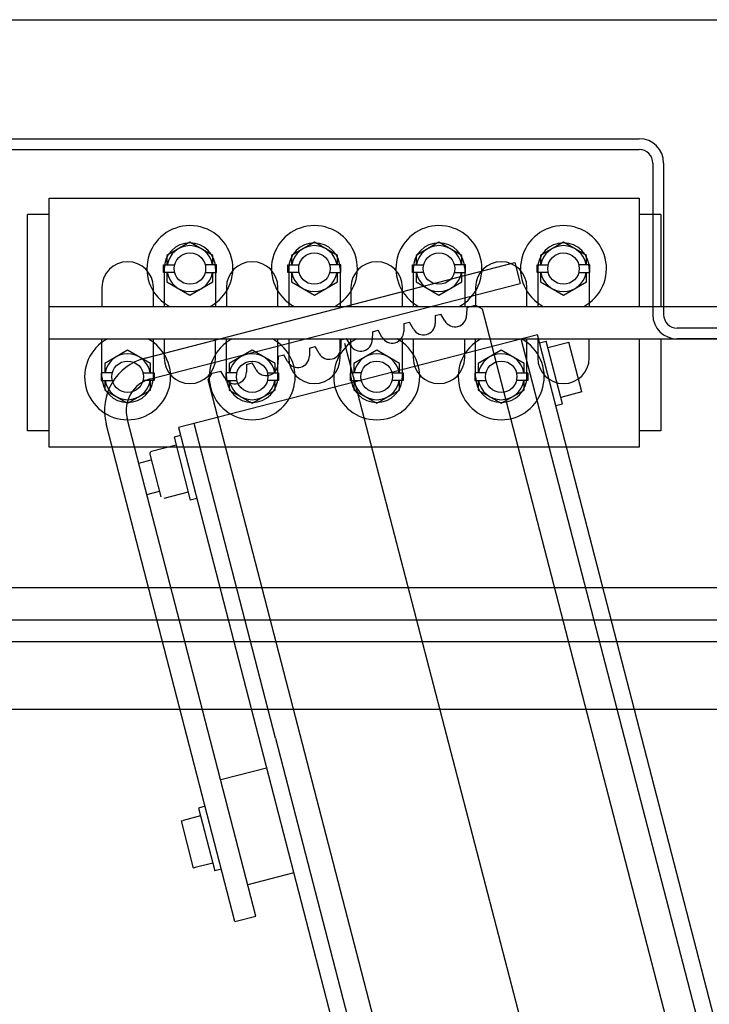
# Model space of a CAD drawing. Header units: millimetres. Extents: x 171 to 266814, y 44 to 350448.
# Tile 26 of 105: x 18486 to 18740, y 18819 to 19183. Entities that reach past the tile are written whole.
import ezdxf

# ---------------------------------------------------------------- set-up
doc = ezdxf.new("R2010")
doc.units = ezdxf.units.MM
doc.header["$LTSCALE"] = 100
for name, color, linetype in [('KOTY 50', 7, 'Continuous'), ('NOVÁ TENKÁ', 240, 'Continuous'), ('TEXT_35', 2, 'Continuous'), ('ŽB', 3, 'Continuous')]:
    doc.layers.add(name, color=color, linetype=linetype)
doc.styles.add('CS-ROMANS', font='romans.shx', dxfattribs={"width": 0.75, "oblique": 5})
doc.dimstyles.new('A_KÓTA_50', dxfattribs={"dimtxt": 110, "dimasz": 2, "dimexe": 100, "dimexo": 1500, "dimgap": 40, "dimtad": 1, "dimrnd": 1, "dimdsep": 46, "dimtxsty": 'CS-ROMANS', "dimblk": 'KOT_CARA20', "dimcen": 45, "dimse1": 1, "dimse2": 1, "dimclrd": 256, "dimclre": 256, "dimclrt": 256, "dimadec": 0, "dimazin": 0, "dimtfac": 1, "dimtix": 1, "dimtmove": 2, "dimatfit": 3, "dimldrblk": 'OBLIQUE', "dimfxl": 100, "dimtolj": 1, "dimarcsym": 0})

# ---------------------------------------------------------------- blocks, each defined once
blk = doc.blocks.new('ev výtah')
at = {"layer": 'NOVÁ TENKÁ'}
for p, q in [((31110.44, 11297.41), (31110.44, 12972.41)), ((31085.44, 11297.41), (31085.44, 12947.41)), ((31118.44, 12196.91), (31118.44, 12529.41)), ((31130.44, 12196.01), (31130.44, 12511.41)), ((31292.44, 12476.91), (31292.44, 12235.41)), ((31296.44, 12476.91), (31296.44, 12235.41)), ((31188.44, 12461.41), (31268.44, 12461.41)), ((31188.44, 12453.41), (31188.44, 12461.41)), ((31268.44, 12453.41), (31268.44, 12461.41)), ((31182.44, 12235.41), (31182.44, 12453.41)), ((31182.44, 12453.41), (31274.44, 12453.41)), ((31222.44, 12453.41), (31222.44, 11953.41)), ((31234.44, 12453.41), (31234.44, 11953.41)), ((31274.44, 12453.41), (31274.44, 12235.41)), ((31209.85, 12434.19), (31207.03, 12434.19)), ((31207.03, 12434.19), (31207.03, 12430.05)), ((31208.44, 12433.91), (31217.44, 12433.91)), ((31209.85, 12430.05), (31209.85, 12434.19)), ((31217.44, 12433.91), (31222.44, 12433.91)), ((31241.44, 12433.91), (31234.44, 12433.91)), ((31007.05, 12384.76), (31191.01, 12432.3)), ((31203.55, 12432.88), (31198.66, 12424.41)), ((31207.03, 12432.88), (31203.55, 12432.88)), ((31213.33, 12432.88), (31209.85, 12432.88)), ((31218.22, 12424.41), (31213.33, 12432.88)), ((31009.05, 12377.02), (31193.01, 12424.56)), ((31198.66, 12424.41), (31203.55, 12415.94)), ((31213.33, 12415.94), (31218.22, 12424.41)), ((31176.55, 12420.31), (31177.74, 12415.69)), ((31179.78, 12416.21), (31164.09, 12412.16)), ((31164.93, 12417.3), (31166.12, 12412.68)), ((31183.21, 12406.53), (31180.87, 12415.57)), ((31203.55, 12415.94), (31207.03, 12415.94)), ((31207.03, 12414.63), (31207.03, 12418.76)), ((31207.63, 12415.94), (31242.91, 12279.43)), ((31209.85, 12418.76), (31209.85, 12414.63)), ((31209.85, 12415.94), (31213.33, 12415.94)), ((31215.37, 12417.95), (31250.66, 12281.43)), ((31209.85, 12414.63), (31207.03, 12414.63)), ((31208.44, 12414.91), (31217.44, 12414.91)), ((31217.44, 12414.91), (31222.44, 12414.91)), ((31234.44, 12414.91), (31241.44, 12414.91)), ((31165.78, 12402.03), (31163.45, 12411.06)), ((31222.44, 12410.91), (31215.44, 12410.91)), ((31239.44, 12410.91), (31234.44, 12410.91)), ((31243.55, 12409.88), (31238.66, 12401.41)), ((31248.44, 12410.91), (31239.44, 12410.91)), ((31247.03, 12409.88), (31243.55, 12409.88)), ((31247.03, 12407.05), (31247.03, 12411.19)), ((31247.03, 12411.19), (31249.85, 12411.19)), ((31249.85, 12411.19), (31249.85, 12407.05)), ((31253.33, 12409.88), (31249.85, 12409.88)), ((31258.22, 12401.41), (31253.33, 12409.88)), ((31189.64, 12405.61), (30700.71, 12279.25)), ((31044.24, 12404.7), (31026.82, 12400.2)), ((31044.24, 12404.7), (31044.45, 12403.93)), ((31186.11, 12407.28), (31162.87, 12401.28)), ((31186.74, 12404.86), (31186.11, 12407.28)), ((31224, 12272.99), (31189.64, 12405.61)), ((31046.12, 12397.44), (31044.45, 12403.93)), ((31163.5, 12398.86), (31162.87, 12401.28)), ((31238.66, 12401.41), (31243.55, 12392.94)), ((31253.33, 12392.94), (31258.22, 12401.41)), ((31049.03, 12398.19), (31025.79, 12392.19)), ((31027.02, 12399.42), (31026.82, 12400.2)), ((31028.69, 12392.94), (31027.02, 12399.42)), ((31049.65, 12395.77), (31049.03, 12398.19)), ((31074.86, 12369.75), (31191.14, 12399.8)), ((30887.84, 12311.85), (31207.28, 12394.64)), ((31207.28, 12394.64), (31209.72, 12393.21)), ((31247.03, 12395.76), (31247.03, 12391.63)), ((31249.85, 12391.63), (31249.85, 12395.76)), ((31026.41, 12389.77), (31025.79, 12392.19)), ((31063.78, 12373.09), (31059.4, 12390.03)), ((31208.03, 12388.54), (31210.56, 12389.97)), ((31209.72, 12393.21), (31210.56, 12389.97)), ((31215.44, 12391.91), (31222.44, 12391.91)), ((31239.44, 12391.91), (31234.44, 12391.91)), ((31248.44, 12391.91), (31239.44, 12391.91)), ((31243.55, 12392.94), (31247.03, 12392.94)), ((31247.03, 12391.63), (31249.85, 12391.63)), ((31249.85, 12392.94), (31253.33, 12392.94)), ((31203.55, 12386.88), (31198.66, 12378.41)), ((31207.03, 12386.88), (31203.55, 12386.88)), ((31209.85, 12388.19), (31207.03, 12388.19)), ((31207.03, 12388.19), (31207.03, 12384.05)), ((31208.44, 12387.91), (31217.44, 12387.91)), ((31209.85, 12384.05), (31209.85, 12388.19)), ((31213.33, 12386.88), (31209.85, 12386.88)), ((31218.22, 12378.41), (31213.33, 12386.88)), ((31217.44, 12387.91), (31222.44, 12387.91)), ((31241.44, 12387.91), (31234.44, 12387.91)), ((31007.05, 12384.76), (31009.05, 12377.02)), ((31025.05, 12363.08), (31020.67, 12380.02)), ((31213.02, 12380.47), (31210.11, 12380.5)), ((31213.02, 12380.47), (31213.57, 12378.36)), ((31198.66, 12378.41), (31203.55, 12369.94)), ((31211.04, 12376.92), (31213.57, 12378.36)), ((31213.33, 12369.94), (31218.22, 12378.41)), ((31207.03, 12368.63), (31207.03, 12372.76)), ((31209.85, 12372.76), (31209.85, 12368.63)), ((31074.86, 12369.75), (30711.89, 12275.95)), ((31203.55, 12369.94), (31207.03, 12369.94)), ((31209.85, 12368.63), (31207.03, 12368.63)), ((31208.44, 12368.91), (31217.44, 12368.91)), ((31209.85, 12369.94), (31213.33, 12369.94)), ((31216.03, 12368.86), (31213.12, 12368.88)), ((31216.03, 12368.86), (31216.58, 12366.74)), ((31217.44, 12368.91), (31222.44, 12368.91)), ((31234.44, 12368.91), (31241.44, 12368.91)), ((31214.05, 12365.31), (31216.58, 12366.74)), ((31222.44, 12364.91), (31215.44, 12364.91)), ((31239.44, 12364.91), (31234.44, 12364.91)), ((31248.44, 12364.91), (31239.44, 12364.91)), ((31247.03, 12361.05), (31247.03, 12365.19)), ((31247.03, 12365.19), (31249.85, 12365.19)), ((31249.85, 12365.19), (31249.85, 12361.05)), ((31243.55, 12363.88), (31238.66, 12355.41)), ((31247.03, 12363.88), (31243.55, 12363.88)), ((31253.33, 12363.88), (31249.85, 12363.88)), ((31258.22, 12355.41), (31253.33, 12363.88)), ((31219.04, 12357.24), (31216.13, 12357.26)), ((31219.04, 12357.24), (31219.59, 12355.12)), ((31217.06, 12353.69), (31219.59, 12355.12)), ((31238.66, 12355.41), (31243.55, 12346.94)), ((31253.33, 12346.94), (31258.22, 12355.41)), ((31247.03, 12349.76), (31247.03, 12345.63)), ((31249.85, 12345.63), (31249.85, 12349.76)), ((31243.55, 12346.94), (31247.03, 12346.94)), ((31249.85, 12346.94), (31253.33, 12346.94)), ((28799.89, 11715.83), (31220.68, 12344.14)), ((31215.44, 12345.91), (31222.44, 12345.91)), ((31222.06, 12345.62), (31219.14, 12345.65)), ((31220.07, 12342.07), (31222.6, 12343.51)), ((31222.06, 12345.62), (31222.6, 12343.51)), ((31239.44, 12345.91), (31234.44, 12345.91)), ((31248.44, 12345.91), (31239.44, 12345.91)), ((31247.03, 12345.63), (31249.85, 12345.63)), ((31203.55, 12340.88), (31198.66, 12332.41)), ((31207.03, 12340.88), (31203.55, 12340.88)), ((31209.85, 12342.19), (31207.03, 12342.19)), ((31207.03, 12342.19), (31207.03, 12338.05)), ((31208.44, 12341.91), (31217.44, 12341.91)), ((31209.85, 12338.05), (31209.85, 12342.19)), ((31213.33, 12340.88), (31209.85, 12340.88)), ((31218.22, 12332.41), (31213.33, 12340.88)), ((31217.44, 12341.91), (31222.44, 12341.91)), ((31241.44, 12341.91), (31234.44, 12341.91)), ((31198.66, 12332.41), (31203.55, 12323.94)), ((31213.33, 12323.94), (31218.22, 12332.41)), ((31225.07, 12334.01), (31222.15, 12334.03)), ((31223.08, 12330.46), (31225.61, 12331.89)), ((31225.07, 12334.01), (31225.61, 12331.89)), ((31207.03, 12322.63), (31207.03, 12326.76)), ((31209.85, 12326.76), (31209.85, 12322.63)), ((31203.55, 12323.94), (31207.03, 12323.94)), ((31209.85, 12322.63), (31207.03, 12322.63)), ((31208.44, 12322.91), (31217.44, 12322.91)), ((31209.85, 12323.94), (31213.33, 12323.94)), ((31217.44, 12322.91), (31222.44, 12322.91)), ((31228.08, 12322.39), (31225.16, 12322.42)), ((31228.08, 12322.39), (31228.63, 12320.28)), ((31234.44, 12322.91), (31241.44, 12322.91)), ((31222.44, 12318.91), (31215.44, 12318.91)), ((31226.09, 12318.84), (31228.63, 12320.28)), ((31239.44, 12318.91), (31234.44, 12318.91)), ((31243.55, 12317.88), (31238.66, 12309.41)), ((31248.44, 12318.91), (31239.44, 12318.91)), ((31247.03, 12317.88), (31243.55, 12317.88)), ((31247.03, 12315.05), (31247.03, 12319.19)), ((31247.03, 12319.19), (31249.85, 12319.19)), ((31249.85, 12319.19), (31249.85, 12315.05)), ((31253.33, 12317.88), (31249.85, 12317.88)), ((31258.22, 12309.41), (31253.33, 12317.88)), ((31231.09, 12310.78), (31228.18, 12310.8)), ((31231.09, 12310.78), (31231.64, 12308.66)), ((31229.1, 12307.22), (31231.64, 12308.66)), ((31238.66, 12309.41), (31243.55, 12300.94)), ((31253.33, 12300.94), (31258.22, 12309.41)), ((31247.03, 12303.76), (31247.03, 12299.63)), ((31249.85, 12299.63), (31249.85, 12303.76)), ((31215.44, 12299.91), (31222.44, 12299.91)), ((31234.1, 12299.16), (31231.19, 12299.18)), ((31234.1, 12299.16), (31234.94, 12295.92)), ((31239.44, 12299.91), (31234.44, 12299.91)), ((31248.44, 12299.91), (31239.44, 12299.91)), ((31243.55, 12300.94), (31247.03, 12300.94)), ((31247.03, 12299.63), (31249.85, 12299.63)), ((31249.85, 12300.94), (31253.33, 12300.94)), ((31209.85, 12296.19), (31207.03, 12296.19)), ((31207.03, 12296.19), (31207.03, 12292.05)), ((31208.44, 12295.91), (31217.44, 12295.91)), ((31209.85, 12292.05), (31209.85, 12296.19)), ((31217.44, 12295.91), (31222.44, 12295.91)), ((31234.94, 12295.92), (31233.5, 12293.49)), ((31241.44, 12295.91), (31234.44, 12295.91)), ((31233.5, 12293.49), (30914.06, 12210.69)), ((31203.55, 12294.88), (31198.66, 12286.41)), ((31207.03, 12294.88), (31203.55, 12294.88)), ((31213.33, 12294.88), (31209.85, 12294.88)), ((31218.22, 12286.41), (31213.33, 12294.88)), ((31198.66, 12286.41), (31203.55, 12277.94)), ((31213.33, 12277.94), (31218.22, 12286.41)), ((31207.03, 12276.63), (31207.03, 12280.76)), ((31209.85, 12280.76), (31209.85, 12276.63)), ((31250.66, 12281.43), (31242.91, 12279.43)), ((29162.43, 11744.97), (31222.42, 12279.09)), ((31203.55, 12277.94), (31207.03, 12277.94)), ((31208.44, 12276.91), (31217.44, 12276.91)), ((31209.85, 12277.94), (31213.33, 12277.94)), ((31217.44, 12276.91), (31222.44, 12276.91)), ((31234.44, 12276.91), (31241.44, 12276.91)), ((31209.85, 12276.63), (31207.03, 12276.63)), ((30734.99, 12146.61), (31224, 12272.99)), ((31198.41, 12263.8), (31221.64, 12269.8)), ((31222.44, 12272.91), (31215.44, 12272.91)), ((31221.02, 12272.22), (31221.64, 12269.8)), ((31239.44, 12272.91), (31234.44, 12272.91)), ((31243.55, 12271.88), (31238.66, 12263.41)), ((31248.44, 12272.91), (31239.44, 12272.91)), ((31247.03, 12271.88), (31243.55, 12271.88)), ((31247.03, 12269.05), (31247.03, 12273.19)), ((31247.03, 12273.19), (31249.85, 12273.19)), ((31249.85, 12273.19), (31249.85, 12269.05)), ((31253.33, 12271.88), (31249.85, 12271.88)), ((31258.22, 12263.41), (31253.33, 12271.88)), ((31197.78, 12266.22), (31198.41, 12263.8)), ((31219.22, 12269.18), (31221.22, 12261.43)), ((31202.83, 12256.68), (31200.83, 12264.42)), ((31238.66, 12263.41), (31243.55, 12254.94)), ((31253.33, 12254.94), (31258.22, 12263.41)), ((31202.83, 12256.68), (31221.22, 12261.43)), ((31247.03, 12257.76), (31247.03, 12253.63)), ((31249.85, 12253.63), (31249.85, 12257.76)), ((31215.44, 12253.91), (31222.44, 12253.91)), ((31239.44, 12253.91), (31234.44, 12253.91)), ((31248.44, 12253.91), (31239.44, 12253.91)), ((31243.55, 12254.94), (31247.03, 12254.94)), ((31247.03, 12253.63), (31249.85, 12253.63)), ((31249.85, 12254.94), (31253.33, 12254.94)), ((31222.44, 12235.41), (31182.44, 12235.41)), ((31188.44, 12227.41), (31188.44, 12235.41)), ((31274.44, 12235.41), (31234.44, 12235.41)), ((31268.44, 12227.41), (31268.44, 12235.41)), ((31287.44, 12230.41), (31231.44, 12230.41)), ((31222.44, 12227.41), (31188.44, 12227.41)), ((31287.44, 12226.41), (31231.44, 12226.41)), ((31268.44, 12227.41), (31234.44, 12227.41)), ((31226.44, 11914.41), (31226.44, 12221.41))]:
    blk.add_line(p, q, dxfattribs=at)
blk.add_lwpolyline([(31222.44, 11914.41), (31222.44, 11965.91), (31222.44, 12092.91), (31222.44, 12221.41)], dxfattribs=at)
for centre in [(31208.44, 12424.41), (31248.44, 12401.41), (31208.44, 12378.41), (31248.44, 12355.41), (31208.44, 12332.41), (31248.44, 12309.41), (31208.44, 12286.41), (31248.44, 12263.41)]:
    blk.add_circle(centre, 5.82, dxfattribs=at)
for centre, radius, start, end in [((31208.44, 12424.41), 15.88, 28.1781, 331.8219), ((31208.44, 12424.41), 9.5, 90, 180), ((31241.44, 12424.41), 9.5, 0, 90), ((31196.01, 12412.94), 20, 14.4904, 104.4904), ((31208.44, 12424.41), 8.47, 99.5941, 260.4059), ((31208.44, 12424.41), 8.47, 279.5941, 80.4059), ((31196.01, 12412.94), 12, 14.4904, 104.4904), ((31208.44, 12424.41), 9.5, 180, 270), ((31241.44, 12424.41), 9.5, 270, 0), ((31180, 12415.34), 0.9, 14.4904, 104.4904), ((31248.44, 12401.41), 15.88, 208.1781, 151.8219), ((31215.44, 12401.41), 9.5, 90, 180), ((31248.44, 12401.41), 8.47, 99.5941, 260.4059), ((31248.44, 12401.41), 9.5, 0, 90), ((31248.44, 12401.41), 8.47, 279.5941, 80.4059), ((31215.44, 12401.41), 9.5, 180, 270), ((31248.44, 12401.41), 9.5, 270, 0), ((31208.44, 12378.41), 15.88, 28.1781, 331.8219), ((31208.44, 12378.41), 9.5, 90, 180), ((31208.44, 12378.41), 8.47, 99.5941, 260.4059), ((31210.15, 12384.8), 4.3, 119.531, 269.531), ((31208.44, 12378.41), 8.47, 279.5941, 80.4059), ((31241.44, 12378.41), 9.5, 0, 90), ((31208.44, 12378.41), 9.5, 180, 270), ((31213.16, 12373.18), 4.3, 119.531, 269.531), ((31241.44, 12378.41), 9.5, 270, 0), ((31248.44, 12355.41), 15.88, 208.1781, 151.8219), ((31215.44, 12355.41), 9.5, 90, 180), ((31216.17, 12361.56), 4.3, 119.531, 269.531), ((31248.44, 12355.41), 9.5, 0, 90), ((31248.44, 12355.41), 8.47, 99.5941, 260.4059), ((31248.44, 12355.41), 8.47, 279.5941, 80.4059), ((31215.44, 12355.41), 9.5, 180, 270), ((31219.18, 12349.95), 4.3, 119.531, 269.531), ((31248.44, 12355.41), 9.5, 270, 0), ((31208.44, 12332.41), 15.88, 28.1781, 331.8219), ((31208.44, 12332.41), 9.5, 90, 180), ((31208.44, 12332.41), 8.47, 99.5941, 260.4059), ((31208.44, 12332.41), 8.47, 279.5941, 80.4059), ((31222.19, 12338.33), 4.3, 119.531, 269.531), ((31241.44, 12332.41), 9.5, 0, 90), ((31208.44, 12332.41), 9.5, 180, 270), ((31241.44, 12332.41), 9.5, 270, 0), ((31225.2, 12326.72), 4.3, 119.531, 269.531), ((31248.44, 12309.41), 15.88, 208.1781, 151.8219), ((31215.44, 12309.41), 9.5, 90, 180), ((31228.21, 12315.1), 4.3, 119.531, 269.531), ((31248.44, 12309.41), 8.47, 99.5941, 260.4059), ((31248.44, 12309.41), 9.5, 0, 90), ((31248.44, 12309.41), 8.47, 279.5941, 80.4059), ((31215.44, 12309.41), 9.5, 180, 270), ((31231.22, 12303.48), 4.3, 119.531, 269.531), ((31248.44, 12309.41), 9.5, 270, 0), ((31208.44, 12286.41), 15.88, 28.1781, 331.8219), ((31208.44, 12286.41), 9.5, 90, 180), ((31241.44, 12286.41), 9.5, 0, 90), ((31208.44, 12286.41), 8.47, 99.5941, 260.4059), ((31208.44, 12286.41), 8.47, 279.5941, 80.4059), ((31208.44, 12286.41), 9.5, 180, 270), ((31241.44, 12286.41), 9.5, 270, 0), ((31248.44, 12263.41), 15.88, 208.1781, 151.8219), ((31215.44, 12263.41), 9.5, 90, 180), ((31248.44, 12263.41), 8.47, 99.5941, 260.4059), ((31248.44, 12263.41), 9.5, 0, 90), ((31248.44, 12263.41), 8.47, 279.5941, 80.4059), ((31215.44, 12263.41), 9.5, 180, 270), ((31248.44, 12263.41), 9.5, 270, 0), ((31287.44, 12235.41), 9, 270, 0), ((31287.44, 12235.41), 5, 270, 0), ((31231.44, 12221.41), 9, 90, 180), ((31231.44, 12221.41), 5, 90, 180)]:
    blk.add_arc(centre, radius, start, end, dxfattribs=at)
blk = doc.blocks.new('KOT_CARA20')
for p, q in [((0, 20), (0, -20)), ((0, 0), (14.14, 14.14)), ((0, 0), (-14.14, -14.14))]:
    blk.add_line(p, q)
blk = doc.blocks.new('*D159')
at = {"layer": 'Defpoints', "color": 0, "transparency": 16777216}
for p in [(20000.11, 18779.21), (20000.11, 18697.91), (17757.56, 18648.98)]:
    blk.add_point(p, dxfattribs=at)
at = {"layer": 'KOTY 50', "lineweight": -2, "ltscale": 5, "transparency": 16777216}
blk.add_line((17759.56, 18779.21), (19998.11, 18779.21), dxfattribs=at)
at = {"layer": 'KOTY 50', "lineweight": -2, "transparency": 16777216, "xscale": 2, "yscale": 2, "zscale": 2, "rotation": 180}
blk.add_blockref('KOT_CARA20', (17757.56, 18779.21), dxfattribs=at)
at = {"layer": 'KOTY 50', "lineweight": -2, "transparency": 16777216, "xscale": 2, "yscale": 2, "zscale": 2}
blk.add_blockref('KOT_CARA20', (20000.11, 18779.21), dxfattribs=at)
at = {"layer": 'KOTY 50', "transparency": 16777216, "insert": (18878.83, 18874.21), "char_height": 110, "attachment_point": 5, "style": 'CS-ROMANS'}
blk.add_mtext('\\A1;2243', dxfattribs=at)
blk = doc.blocks.new('_OBLIQUE')
at = {"color": 0, "linetype": 'ByBlock', "ltscale": 15}
blk.add_line((-0.5, -0.5), (0.5, 0.5), dxfattribs=at)

msp = doc.modelspace()

# ---------------------------------------------------------------- linework, layer by layer
at = {"layer": 'ŽB', "color": 253}
msp.add_line((17757.556, 19182.91), (19857.556, 19182.91), dxfattribs=at)
msp.add_line((17757.556, 19182.91), (19857.556, 19182.91), dxfattribs=at)

# ---------------------------------------------------------------- block references
at = {"layer": 'TEXT_35', "color": 253, "rotation": 90}
msp.add_blockref('ev výtah', (30949.963, -12157.529), dxfattribs=at)

# ---------------------------------------------------------------- dimensions: what is measured, and where the dimension line sits
at = {"layer": 'KOTY 50', "color": 253, "ltscale": 5}
dim = msp.add_linear_dim(base=(20000.105, 18779.206), p1=(17757.556, 18648.981), p2=(20000.105, 18697.91), dimstyle='A_KÓTA_50', dxfattribs=at)
dim.commit()
dim.dimension.update_dxf_attribs({"geometry": '*D159', "text_midpoint": (18878.831, 18874.206)})

doc.saveas('drawing.dxf')
